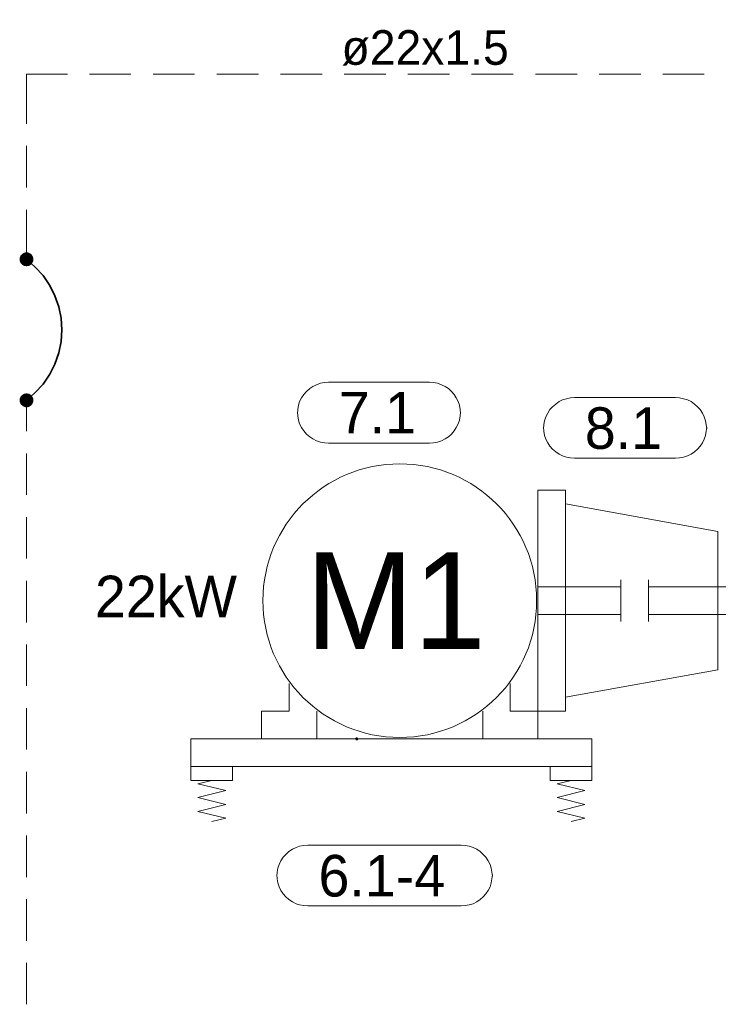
# Model space of a CAD drawing. Header units: millimetres. Extents: x 0 to 203, y 0 to 47.
# Tile 4 of 196: x 5.64 to 7.62, y 6.71 to 9.51. Entities that reach past the tile are written whole.
import ezdxf

# ---------------------------------------------------------------- set-up
doc = ezdxf.new("R2010")
doc.units = ezdxf.units.MM
for name, color, linetype in [('PDF_Geomertry', 7, 'Continuous'), ('PDF_Solid Fills', 7, 'Continuous'), ('PDF_Text', 7, 'Continuous')]:
    doc.layers.add(name, color=color, linetype=linetype)
doc.styles.add('PDF Arial', font='txt')

msp = doc.modelspace()

# ---------------------------------------------------------------- hatches: boundary and pattern name
at = {"layer": 'PDF_Solid Fills', "transparency": 33554559}
for points in [[(5.6576, 8.8312), (5.6479, 8.8479), (5.6501, 8.8493)], [(5.6576, 8.8312), (5.6501, 8.8493), (5.6521, 8.8499)], [(5.6576, 8.8312), (5.6521, 8.8499), (5.6549, 8.8507)], [(5.6576, 8.8312), (5.6549, 8.8507), (5.6576, 8.8507)], [(5.6576, 8.8312), (5.6604, 8.8507), (5.6626, 8.8499)], [(5.6576, 8.8312), (5.6576, 8.8507), (5.6604, 8.8507)], [(5.6576, 8.8312), (5.6626, 8.8499), (5.6654, 8.8493)], [(5.6576, 8.8312), (5.6654, 8.8493), (5.6674, 8.8479)], [(5.6576, 8.8312), (5.6382, 8.836), (5.6396, 8.8382)], [(5.6576, 8.8312), (5.6382, 8.8332), (5.6382, 8.836)], [(5.6576, 8.8312), (5.6382, 8.8312), (5.6382, 8.8332)], [(5.6576, 8.8312), (5.6382, 8.8285), (5.6382, 8.8312)], [(5.6576, 8.8312), (5.6382, 8.8257), (5.6382, 8.8285)], [(5.6576, 8.8312), (5.6396, 8.8235), (5.6382, 8.8257)], [(5.6576, 8.8312), (5.6396, 8.8382), (5.6404, 8.841)], [(5.6576, 8.8312), (5.6404, 8.8207), (5.6396, 8.8235)], [(5.6576, 8.8312), (5.6404, 8.841), (5.6418, 8.8429)], [(5.6576, 8.8312), (5.6418, 8.8188), (5.6404, 8.8207)], [(5.6576, 8.8312), (5.6418, 8.8429), (5.6437, 8.8451)], [(5.6576, 8.8312), (5.6437, 8.8174), (5.6418, 8.8188)], [(5.6576, 8.8312), (5.6437, 8.8451), (5.646, 8.8465)], [(5.6576, 8.8312), (5.646, 8.8151), (5.6437, 8.8174)], [(5.6576, 8.8312), (5.646, 8.8465), (5.6479, 8.8479)], [(5.6576, 8.8312), (5.6479, 8.8138), (5.646, 8.8151)], [(5.6576, 8.8312), (5.6501, 8.8124), (5.6479, 8.8138)], [(5.6576, 8.8312), (5.6521, 8.8118), (5.6501, 8.8124)], [(5.6576, 8.8312), (5.6549, 8.8118), (5.6521, 8.8118)], [(5.6576, 8.8312), (5.6576, 8.811), (5.6549, 8.8118)], [(5.6576, 8.8312), (5.6674, 8.8479), (5.6696, 8.8465)], [(5.6576, 8.8312), (5.6696, 8.8465), (5.6715, 8.8451)], [(5.6576, 8.8312), (5.6715, 8.8451), (5.6729, 8.8429)], [(5.6576, 8.8312), (5.6729, 8.8429), (5.6743, 8.841)], [(5.6576, 8.8312), (5.6743, 8.841), (5.6757, 8.8382)], [(5.6576, 8.8312), (5.6757, 8.8382), (5.6765, 8.836)], [(5.6576, 8.8312), (5.6765, 8.836), (5.6771, 8.8332)], [(5.6576, 8.8312), (5.6771, 8.8332), (5.6771, 8.8312)], [(5.6576, 8.8312), (5.6604, 8.8118), (5.6576, 8.811)], [(5.6576, 8.8312), (5.6626, 8.8118), (5.6604, 8.8118)], [(5.6576, 8.8312), (5.6654, 8.8124), (5.6626, 8.8118)], [(5.6576, 8.8312), (5.6674, 8.8138), (5.6654, 8.8124)], [(5.6576, 8.8312), (5.6696, 8.8151), (5.6674, 8.8138)], [(5.6576, 8.8312), (5.6715, 8.8174), (5.6696, 8.8151)], [(5.6576, 8.8312), (5.6729, 8.8188), (5.6715, 8.8174)], [(5.6576, 8.8312), (5.6743, 8.8207), (5.6729, 8.8188)], [(5.6576, 8.8312), (5.6757, 8.8235), (5.6743, 8.8207)], [(5.6576, 8.8312), (5.6765, 8.8257), (5.6757, 8.8235)], [(5.6576, 8.8312), (5.6771, 8.8285), (5.6765, 8.8257)], [(5.6576, 8.8312), (5.6771, 8.8312), (5.6771, 8.8285)], [(5.6576, 8.4299), (5.6382, 8.4354), (5.6396, 8.4374)], [(5.6576, 8.4299), (5.6382, 8.4326), (5.6382, 8.4354)], [(5.6576, 8.4299), (5.6382, 8.4299), (5.6382, 8.4326)], [(5.6576, 8.4299), (5.6382, 8.4276), (5.6382, 8.4299)], [(5.6576, 8.4299), (5.6382, 8.4249), (5.6382, 8.4276)], [(5.6576, 8.4299), (5.6396, 8.4229), (5.6382, 8.4249)], [(5.6576, 8.4299), (5.6396, 8.4374), (5.6404, 8.4401)], [(5.6576, 8.4299), (5.6404, 8.4201), (5.6396, 8.4229)], [(5.6576, 8.4299), (5.6404, 8.4401), (5.6418, 8.4424)], [(5.6576, 8.4299), (5.6418, 8.4179), (5.6404, 8.4201)], [(5.6576, 8.4299), (5.6418, 8.4424), (5.6437, 8.4438)], [(5.6576, 8.4299), (5.6437, 8.416), (5.6418, 8.4179)], [(5.6576, 8.4299), (5.6437, 8.4438), (5.646, 8.4457)], [(5.6576, 8.4299), (5.646, 8.4146), (5.6437, 8.416)], [(5.6576, 8.4299), (5.646, 8.4457), (5.6479, 8.4471)], [(5.6576, 8.4299), (5.6479, 8.4132), (5.646, 8.4146)], [(5.6576, 8.4299), (5.6479, 8.4471), (5.6501, 8.4485)], [(5.6576, 8.4299), (5.6501, 8.4118), (5.6479, 8.4132)], [(5.6576, 8.4299), (5.6501, 8.4485), (5.6521, 8.4493)], [(5.6576, 8.4299), (5.6521, 8.411), (5.6501, 8.4118)], [(5.6576, 8.4299), (5.6521, 8.4493), (5.6549, 8.4493)], [(5.6576, 8.4299), (5.6549, 8.4104), (5.6521, 8.411)], [(5.6576, 8.4299), (5.6549, 8.4493), (5.6576, 8.4499)], [(5.6576, 8.4299), (5.6576, 8.4104), (5.6549, 8.4104)], [(5.6576, 8.4299), (5.6576, 8.4499), (5.6604, 8.4493)], [(5.6576, 8.4299), (5.6626, 8.4493), (5.6654, 8.4485)], [(5.6576, 8.4299), (5.6604, 8.4493), (5.6626, 8.4493)], [(5.6576, 8.4299), (5.6654, 8.4485), (5.6674, 8.4471)], [(5.6576, 8.4299), (5.6674, 8.4471), (5.6696, 8.4457)], [(5.6576, 8.4299), (5.6696, 8.4457), (5.6715, 8.4438)], [(5.6576, 8.4299), (5.6715, 8.4438), (5.6729, 8.4424)], [(5.6576, 8.4299), (5.6729, 8.4424), (5.6743, 8.4401)], [(5.6576, 8.4299), (5.6743, 8.4401), (5.6757, 8.4374)], [(5.6576, 8.4299), (5.6757, 8.4374), (5.6765, 8.4354)], [(5.6576, 8.4299), (5.6765, 8.4354), (5.6771, 8.4326)], [(5.6576, 8.4299), (5.6771, 8.4326), (5.6771, 8.4299)], [(5.6576, 8.4299), (5.6604, 8.4104), (5.6576, 8.4104)], [(5.6576, 8.4299), (5.6626, 8.411), (5.6604, 8.4104)], [(5.6576, 8.4299), (5.6654, 8.4118), (5.6626, 8.411)], [(5.6576, 8.4299), (5.6674, 8.4132), (5.6654, 8.4118)], [(5.6576, 8.4299), (5.6696, 8.4146), (5.6674, 8.4132)], [(5.6576, 8.4299), (5.6715, 8.416), (5.6696, 8.4146)], [(5.6576, 8.4299), (5.6729, 8.4179), (5.6715, 8.416)], [(5.6576, 8.4299), (5.6743, 8.4201), (5.6729, 8.4179)], [(5.6576, 8.4299), (5.6757, 8.4229), (5.6743, 8.4201)], [(5.6576, 8.4299), (5.6765, 8.4249), (5.6757, 8.4229)], [(5.6576, 8.4299), (5.6771, 8.4276), (5.6765, 8.4249)], [(5.6576, 8.4299), (5.6771, 8.4299), (5.6771, 8.4276)], [(6.5965, 7.4674), (6.5924, 7.4679), (6.5932, 7.4688)], [(6.5965, 7.4674), (6.5924, 7.4674), (6.5924, 7.4679)], [(6.5965, 7.4674), (6.5924, 7.4665), (6.5924, 7.4674)], [(6.5965, 7.4674), (6.5932, 7.4665), (6.5924, 7.4665)], [(6.5965, 7.4674), (6.5932, 7.4693), (6.5937, 7.4701)], [(6.5965, 7.4674), (6.5932, 7.4688), (6.5932, 7.4693)], [(6.5965, 7.4674), (6.5932, 7.466), (6.5932, 7.4665)], [(6.5965, 7.4674), (6.5932, 7.4651), (6.5932, 7.466)], [(6.5965, 7.4674), (6.5937, 7.4651), (6.5932, 7.4651)], [(6.5965, 7.4674), (6.5937, 7.4701), (6.5946, 7.4707)], [(6.5965, 7.4674), (6.5937, 7.4646), (6.5937, 7.4651)], [(6.5965, 7.4674), (6.5946, 7.4646), (6.5937, 7.4646)], [(6.5965, 7.4674), (6.5946, 7.4707), (6.5951, 7.4707)], [(6.5965, 7.4674), (6.5946, 7.4638), (6.5946, 7.4646)], [(6.5965, 7.4674), (6.5951, 7.4638), (6.5946, 7.4638)], [(6.5965, 7.4674), (6.5951, 7.4707), (6.596, 7.4715)], [(6.5965, 7.4674), (6.596, 7.4638), (6.5951, 7.4638)], [(6.5965, 7.4674), (6.596, 7.4715), (6.5965, 7.4715)], [(6.5965, 7.4674), (6.5965, 7.4638), (6.596, 7.4638)], [(6.5965, 7.4674), (6.5979, 7.4715), (6.5979, 7.4707)], [(6.5965, 7.4674), (6.5974, 7.4715), (6.5979, 7.4715)], [(6.5965, 7.4674), (6.5965, 7.4715), (6.5974, 7.4715)], [(6.5965, 7.4674), (6.5993, 7.4707), (6.5993, 7.4701)], [(6.5965, 7.4674), (6.5988, 7.4707), (6.5993, 7.4707)], [(6.5965, 7.4674), (6.5979, 7.4707), (6.5988, 7.4707)], [(6.5965, 7.4674), (6.6001, 7.4701), (6.6001, 7.4693)], [(6.5965, 7.4674), (6.5993, 7.4701), (6.6001, 7.4701)], [(6.5965, 7.4674), (6.6001, 7.4693), (6.6001, 7.4688)], [(6.5965, 7.4674), (6.6007, 7.4688), (6.6007, 7.4679)], [(6.5965, 7.4674), (6.6001, 7.4688), (6.6007, 7.4688)], [(6.5965, 7.4674), (6.6007, 7.4679), (6.6007, 7.4674)], [(6.5965, 7.4674), (6.5974, 7.4638), (6.5965, 7.4638)], [(6.5965, 7.4674), (6.5979, 7.4638), (6.5974, 7.4638)], [(6.5965, 7.4674), (6.5988, 7.4638), (6.5979, 7.4638)], [(6.5965, 7.4674), (6.5993, 7.4646), (6.5988, 7.4638)], [(6.5965, 7.4674), (6.6001, 7.4651), (6.5993, 7.4646)], [(6.5965, 7.4674), (6.6001, 7.466), (6.6001, 7.4651)], [(6.5965, 7.4674), (6.6007, 7.4665), (6.6001, 7.466)], [(6.5965, 7.4674), (6.6007, 7.4674), (6.6007, 7.4665)]]:
    msp.add_hatch(color=256, dxfattribs=at).paths.add_polyline_path(points)

# ---------------------------------------------------------------- linework, layer by layer
at = {"layer": 'PDF_Geomertry', "lineweight": 15}
for points in [[(5.7738, 9.3576), (5.6576, 9.3576), (5.6576, 9.216)], [(5.9543, 9.3576), (5.8363, 9.3576)], [(6.1354, 9.3576), (6.0174, 9.3576)], [(6.3168, 9.3576), (6.1988, 9.3576)], [(6.4979, 9.3576), (6.3799, 9.3576)], [(6.6793, 9.3576), (6.5604, 9.3576)], [(6.8599, 9.3576), (6.7418, 9.3576)], [(7.041, 9.3576), (6.9229, 9.3576)], [(7.2224, 9.3576), (7.1043, 9.3576)], [(7.4035, 9.3576), (7.2854, 9.3576)], [(7.584, 9.3576), (7.466, 9.3576)], [(5.6576, 9.1535), (5.6576, 9.0354)], [(5.6576, 8.9721), (5.6576, 8.8312)], [(5.6576, 8.4299), (5.6576, 8.3424)], [(5.6576, 8.279), (5.6576, 8.161)], [(7.1896, 8.1354), (7.6224, 8.0568), (7.6224, 7.6637), (7.1896, 7.5854)], [(5.6576, 8.0979), (5.6576, 7.9799)], [(5.6576, 7.9165), (5.6576, 7.7985)], [(7.3474, 7.8999), (7.1112, 7.8999)], [(7.3474, 7.9193), (7.3474, 7.8013)], [(7.4257, 7.9193), (7.4257, 7.8013)], [(7.4257, 7.8999), (7.6654, 7.8999)], [(7.3474, 7.8207), (7.1112, 7.8207)], [(7.4257, 7.8207), (7.6654, 7.8207)], [(5.6576, 7.736), (5.6576, 7.6179)], [(6.4043, 7.6249), (6.4043, 7.5457), (6.3257, 7.5457), (6.3257, 7.4674), (6.4826, 7.4674), (6.4826, 7.5457)], [(7.0326, 7.6249), (7.0326, 7.5457), (7.1112, 7.5457), (7.1112, 7.4674), (6.9543, 7.4674), (6.9543, 7.5457)], [(5.6576, 7.5549), (5.6576, 7.4368)], [(5.6576, 7.3735), (5.6576, 7.2554)], [(6.2432, 7.3888), (6.2432, 7.3493), (6.1251, 7.3493), (6.1251, 7.3888)], [(7.2646, 7.3888), (7.2646, 7.3493), (7.1465, 7.3493), (7.1465, 7.3888)], [(6.184, 7.2318), (6.2238, 7.2415), (6.1446, 7.261), (6.2238, 7.2804), (6.1446, 7.3007), (6.2238, 7.3201), (6.1446, 7.3396), (6.184, 7.3493)], [(7.2057, 7.2318), (7.2451, 7.2415), (7.166, 7.261), (7.2451, 7.2804), (7.166, 7.3007), (7.2451, 7.3201), (7.166, 7.3396), (7.2057, 7.3493)], [(5.6576, 7.1924), (5.6576, 7.0743)], [(5.6576, 7.0118), (5.6576, 6.8929)], [(5.6576, 6.8304), (5.6576, 6.7124)]]:
    msp.add_lwpolyline(points, dxfattribs=at)
at = {"layer": 'PDF_Geomertry', "lineweight": 0}
for points in [[(5.6479, 8.8312), (5.6479, 8.8299), (5.6479, 8.8285), (5.6488, 8.8271), (5.6493, 8.8257), (5.6501, 8.8249), (5.6507, 8.8243), (5.6515, 8.8229), (5.6529, 8.8221), (5.6535, 8.8221), (5.6549, 8.8215), (5.6563, 8.8215), (5.6576, 8.8207), (5.659, 8.8215), (5.6599, 8.8215), (5.6613, 8.8221), (5.6626, 8.8221), (5.6632, 8.8229), (5.6646, 8.8243), (5.6654, 8.8249), (5.666, 8.8257), (5.6668, 8.8271), (5.6668, 8.8285), (5.6674, 8.8299), (5.6674, 8.8312), (5.6674, 8.8318), (5.6668, 8.8332), (5.6668, 8.8346), (5.666, 8.836), (5.6654, 8.8368), (5.6646, 8.8382), (5.6632, 8.8388), (5.6626, 8.8396), (5.6613, 8.8401), (5.6599, 8.8401), (5.659, 8.841), (5.6576, 8.841), (5.6563, 8.841), (5.6549, 8.8401), (5.6535, 8.8401), (5.6529, 8.8396), (5.6515, 8.8388), (5.6507, 8.8382), (5.6501, 8.8368), (5.6493, 8.836), (5.6488, 8.8346), (5.6479, 8.8332), (5.6479, 8.8318), (5.6479, 8.8312)], [(5.6479, 8.4299), (5.6479, 8.429), (5.6479, 8.4276), (5.6488, 8.4263), (5.6493, 8.4249), (5.6501, 8.4243), (5.6507, 8.4229), (5.6515, 8.4221), (5.6529, 8.4215), (5.6535, 8.4207), (5.6549, 8.4207), (5.6563, 8.4201), (5.6576, 8.4201), (5.659, 8.4201), (5.6599, 8.4207), (5.6613, 8.4207), (5.6626, 8.4215), (5.6632, 8.4221), (5.6646, 8.4229), (5.6654, 8.4243), (5.666, 8.4249), (5.6668, 8.4263), (5.6668, 8.4276), (5.6674, 8.429), (5.6674, 8.4299), (5.6674, 8.4313), (5.6668, 8.4326), (5.6668, 8.434), (5.666, 8.4354), (5.6654, 8.436), (5.6646, 8.4368), (5.6632, 8.4382), (5.6626, 8.4388), (5.6613, 8.4396), (5.6599, 8.4396), (5.659, 8.4396), (5.6576, 8.4401), (5.6563, 8.4396), (5.6549, 8.4396), (5.6535, 8.4396), (5.6529, 8.4388), (5.6515, 8.4382), (5.6507, 8.4368), (5.6501, 8.436), (5.6493, 8.4354), (5.6488, 8.434), (5.6479, 8.4326), (5.6479, 8.4313), (5.6479, 8.4299)], [(6.5946, 7.4674), (6.5946, 7.4665), (6.5951, 7.4665), (6.5951, 7.466), (6.596, 7.466), (6.596, 7.4651), (6.5965, 7.4651), (6.5974, 7.4651), (6.5974, 7.466), (6.5979, 7.466), (6.5979, 7.4665), (6.5988, 7.4665), (6.5988, 7.4674), (6.5988, 7.4679), (6.5988, 7.4688), (6.5979, 7.4688), (6.5974, 7.4693), (6.5965, 7.4693), (6.596, 7.4693), (6.5951, 7.4688), (6.5946, 7.4679), (6.5946, 7.4674)]]:
    msp.add_lwpolyline(points, close=True, dxfattribs=at)
at = {"layer": 'PDF_Geomertry', "lineweight": 35}
msp.add_lwpolyline([(5.6576, 8.4299), (5.6826, 8.4521), (5.7049, 8.4762), (5.7238, 8.504), (5.7382, 8.5332), (5.7493, 8.5651), (5.7557, 8.5971), (5.7576, 8.6304), (5.7557, 8.6637), (5.7493, 8.6957), (5.7382, 8.7276), (5.7238, 8.7568), (5.7049, 8.7846), (5.6826, 8.809), (5.6576, 8.8312)], dxfattribs=at)
at = {"layer": 'PDF_Geomertry', "lineweight": 15}
for points in [[(6.8029, 8.4813), (6.8146, 8.4804), (6.8257, 8.4785), (6.8368, 8.4743), (6.8474, 8.4693), (6.8571, 8.4632), (6.8654, 8.4554), (6.8729, 8.4465), (6.8793, 8.4368), (6.8849, 8.4263), (6.8882, 8.416), (6.8904, 8.404), (6.891, 8.3929), (6.891, 8.3965), (6.8904, 8.3854), (6.8882, 8.3735), (6.8849, 8.3632), (6.8793, 8.3526), (6.8729, 8.3429), (6.8654, 8.334), (6.8571, 8.3263), (6.8474, 8.3201), (6.8368, 8.3151), (6.8257, 8.311), (6.8146, 8.309), (6.8029, 8.3082), (6.516, 8.3082), (6.5043, 8.309), (6.4932, 8.311), (6.4821, 8.3151), (6.4715, 8.3201), (6.4626, 8.3263), (6.4535, 8.334), (6.446, 8.3429), (6.4396, 8.3526), (6.434, 8.3632), (6.4307, 8.3735), (6.4285, 8.3854), (6.4279, 8.3965), (6.4279, 8.3929), (6.4285, 8.404), (6.4307, 8.416), (6.434, 8.4263), (6.4396, 8.4368), (6.446, 8.4465), (6.4535, 8.4554), (6.4626, 8.4632), (6.4715, 8.4693), (6.4821, 8.4743), (6.4932, 8.4785), (6.5043, 8.4804), (6.516, 8.4813), (6.8029, 8.4813)], [(7.5021, 8.4382), (7.514, 8.4374), (7.5251, 8.4346), (7.5362, 8.4313), (7.5465, 8.4263), (7.5562, 8.4193), (7.5646, 8.4118), (7.5724, 8.4035), (7.5793, 8.3937), (7.584, 8.3832), (7.5876, 8.3721), (7.5896, 8.361), (7.591, 8.3493), (7.591, 8.3535), (7.5896, 8.3424), (7.5876, 8.3304), (7.584, 8.3193), (7.5793, 8.309), (7.5724, 8.2999), (7.5646, 8.291), (7.5562, 8.2832), (7.5465, 8.2771), (7.5362, 8.2721), (7.5251, 8.2679), (7.514, 8.266), (7.5021, 8.2651), (7.2154, 8.2651), (7.2043, 8.266), (7.1924, 8.2679), (7.1812, 8.2721), (7.1715, 8.2771), (7.1618, 8.2832), (7.1529, 8.291), (7.1451, 8.2999), (7.139, 8.309), (7.134, 8.3193), (7.1299, 8.3304), (7.1279, 8.3424), (7.1271, 8.3535), (7.1271, 8.3493), (7.1279, 8.361), (7.1299, 8.3721), (7.134, 8.3832), (7.139, 8.3937), (7.1451, 8.4035), (7.1529, 8.4118), (7.1618, 8.4193), (7.1715, 8.4263), (7.1812, 8.4313), (7.1924, 8.4346), (7.2043, 8.4374), (7.2154, 8.4382), (7.5021, 8.4382)], [(7.1112, 8.1749), (7.1112, 7.5457), (7.1896, 7.5457), (7.1896, 8.1749)], [(6.1251, 7.3888), (7.2646, 7.3888), (7.2646, 7.4674), (6.1251, 7.4674), (6.1251, 7.3888)], [(6.2035, 7.3888), (6.1646, 7.3888)], [(6.8932, 7.1651), (6.9049, 7.1637), (6.916, 7.1618), (6.9271, 7.1582), (6.9376, 7.1535), (6.9474, 7.1465), (6.9557, 7.1388), (6.9632, 7.1304), (6.9701, 7.1207), (6.9751, 7.1104), (6.9785, 7.0993), (6.9807, 7.0882), (6.9821, 7.0763), (6.9821, 7.0804), (6.9807, 7.0688), (6.9785, 7.0576), (6.9751, 7.0465), (6.9701, 7.036), (6.9632, 7.0263), (6.9557, 7.0179), (6.9474, 7.0104), (6.9376, 7.004), (6.9271, 6.9985), (6.916, 6.9951), (6.9049, 6.9929), (6.8932, 6.9924), (6.4571, 6.9924), (6.446, 6.9929), (6.434, 6.9951), (6.4237, 6.9985), (6.4132, 7.004), (6.4035, 7.0104), (6.3946, 7.0179), (6.3868, 7.0263), (6.3807, 7.036), (6.3757, 7.0465), (6.3715, 7.0576), (6.3696, 7.0688), (6.3688, 7.0804), (6.3688, 7.0763), (6.3696, 7.0882), (6.3715, 7.0993), (6.3757, 7.1104), (6.3807, 7.1207), (6.3868, 7.1304), (6.3946, 7.1388), (6.4035, 7.1465), (6.4132, 7.1535), (6.4237, 7.1582), (6.434, 7.1618), (6.446, 7.1637), (6.4571, 7.1651), (6.8932, 7.1651)]]:
    msp.add_lwpolyline(points, close=True, dxfattribs=at)
at = {"layer": 'PDF_Geomertry', "lineweight": -3}
for points in [[(6.5932, 7.4688), (6.5965, 7.4674)], [(6.5937, 7.4701), (6.5965, 7.4674)], [(6.5946, 7.4707), (6.5965, 7.4674)], [(6.596, 7.4715), (6.5965, 7.4674)], [(6.596, 7.4638), (6.5965, 7.4674)], [(6.5979, 7.4638), (6.5965, 7.4674)], [(6.5993, 7.4646), (6.5965, 7.4674)], [(6.6001, 7.4651), (6.5965, 7.4674)], [(6.6007, 7.4665), (6.5965, 7.4674)]]:
    msp.add_lwpolyline(points, dxfattribs=at)
at = {"layer": 'PDF_Geomertry', "lineweight": 15}
msp.add_circle((6.7186, 7.8603), 0.3891, dxfattribs=at)

# ---------------------------------------------------------------- texts
at = {"layer": 'PDF_Text', "attachment_point": 7, "style": 'PDF Arial'}
for s, insert, char_height in [('ø22x1.5', (6.5529, 9.3815), 0.09843), ('7.1', (6.5451, 8.336), 0.11811), ('8.1', (7.2446, 8.2903), 0.11811), ('M1', (6.4515, 7.7229), 0.27519), ('22kW', (5.8521, 7.8132), 0.11811), ('6.1-4', (6.4876, 7.0173), 0.11811)]:
    msp.add_mtext(s, dxfattribs=dict(at, insert=insert, char_height=char_height))

doc.saveas('drawing.dxf')
